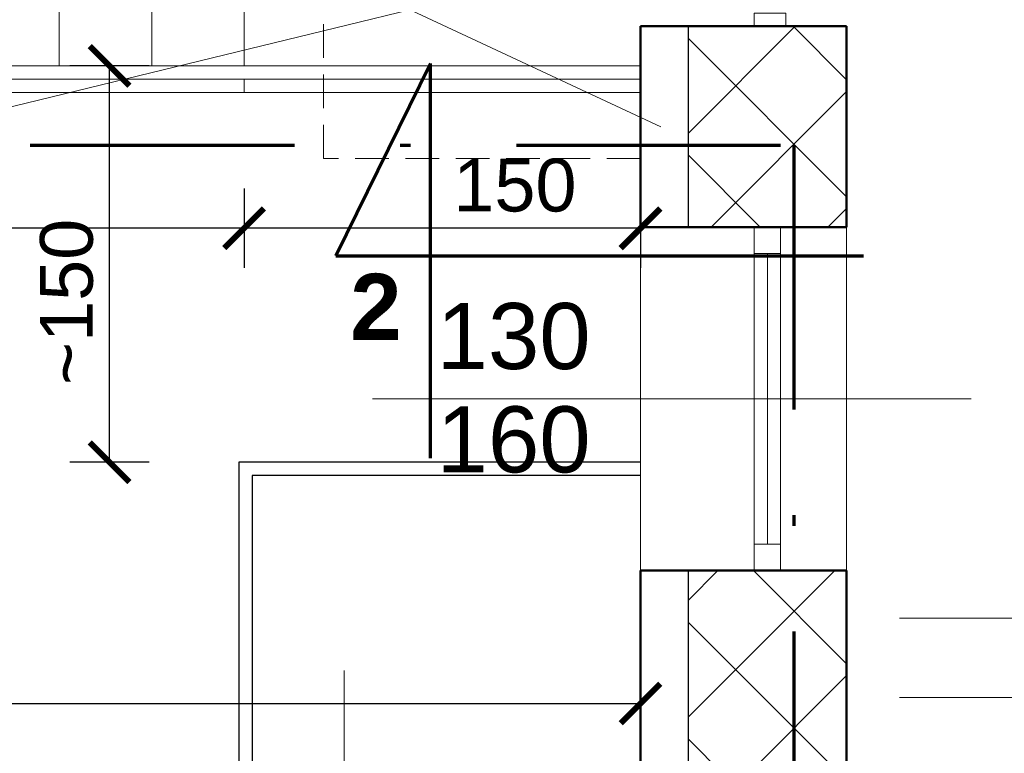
# Model space of a CAD drawing. Header units: millimetres. Extents: x -29624 to 9939, y -6894 to 6495.
# Tile 35 of 243: x -24440 to -24067, y 4255 to 4533. Entities that reach past the tile are written whole.
import ezdxf

# ---------------------------------------------------------------- set-up
doc = ezdxf.new("R2010")
doc.units = ezdxf.units.MM
doc.header["$MEASUREMENT"] = 0
for name, pattern in [('DASHED', [19.049999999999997, 12.7, -6.35]), ('Kropki i Kreski', [919.9999999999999, 500, -200, 20.00000000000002, -199.9999999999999]), ('Przerywana długa', [779.9999999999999, 500, -279.9999999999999])]:
    doc.linetypes.add(name, pattern=pattern)
for name, color, linetype in [('2D - Ogólne', 7, 'Continuous'), ('Konstrukcja - Ściany zew', 7, 'Continuous'), ('Opisy - Teksty', 7, 'Continuous')]:
    doc.layers.add(name, color=color, linetype=linetype)
for name, color, linetype, lineweight in [('A_cienkie', 130, 'Continuous', 9), ('A_opisy', 81, 'Continuous', 13), ('A_stolarka', 20, 'Continuous', 15), ('A_widokowe', 160, 'Continuous', 18), ('A_wymiary', 253, 'Continuous', 9), ('A_ściany istniejące hatch', 82, 'Continuous', 9)]:
    doc.layers.add(name, color=color, linetype=linetype, lineweight=lineweight)
doc.layers.add('A_zakres opracowania', color=7, linetype='Continuous', lineweight=70, true_color=0xe00038)
doc.styles.get("Standard").update_dxf_attribs({"font": 'arial.ttf'})
doc.styles.add('STYL_AUTOMATYCZNY_1', font='arial.ttf')
doc.styles.add('STYL_AUTOMATYCZNY_2', font='arialbd.ttf')
doc.dimstyles.new('1do100', dxfattribs={"dimtxt": 20, "dimasz": 15, "dimexe": 15, "dimexo": 0.625, "dimgap": 6, "dimtad": 1, "dimtxsty": 'Standard', "dimblk": 'ARCHTICK', "dimcen": 2.5, "dimadec": 0, "dimazin": 0, "dimtfac": 1, "dimtmove": 0, "dimatfit": 3, "dimldrblk": 'OBLIQUE', "dimfxl": 15, "dimfxlon": 1, "dimarcsym": 0})

# ---------------------------------------------------------------- blocks, each defined once
blk = doc.blocks.new('Linia_3_1', base_point=(10046.52854085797, 8979.87724491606))
at = {"layer": '2D - Ogólne', "linetype": 'Continuous', "lineweight": 0, "true_color": 0x000000}
blk.add_hatch(color=18, dxfattribs=at).paths.add_polyline_path([(10046.52854085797, 8979.87724491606), (10096.52854085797, 9066.479744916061), (9996.52854085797, 9066.479744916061)])
at = {"layer": '2D - Ogólne', "color": 7, "linetype": 'Continuous', "lineweight": 15}
for p, q in [((10046.52854085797, 9066.479744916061), (10046.52854085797, 9662.49028133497)), ((9996.52854085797, 9066.479744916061), (10096.52854085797, 9066.479744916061)), ((10046.52854085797, 8979.87724491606), (9996.52854085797, 9066.479744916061)), ((10046.52854085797, 8979.87724491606), (10096.52854085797, 9066.479744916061))]:
    blk.add_line(p, q, dxfattribs=at)
blk = doc.blocks.new('_ArchTick')
at = {"color": 0, "linetype": 'ByBlock', "const_width": 0.15}
blk.add_lwpolyline([(-0.5, -0.5), (0.5, 0.5)], dxfattribs=at)
blk = doc.blocks.new('*D1280')
at = {"layer": 'A_wymiary', "color": 0, "lineweight": -2, "transparency": 16777216}
for p, q in [((-24498.22948410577, 4834.323442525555), (-24468.22948410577, 4834.323442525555)), ((-24483.22948410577, 4048.323442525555), (-24483.22948410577, 4834.323442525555)), ((-24468.22948410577, 4048.323442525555), (-24498.22948410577, 4048.323442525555))]:
    blk.add_line(p, q, dxfattribs=at)
at = {"layer": 'Defpoints', "color": 0, "transparency": 16777216}
for p in [(-24619.05965633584, 4834.323442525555), (-24483.22948410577, 4834.323442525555), (-24205.05965633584, 4048.323442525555)]:
    blk.add_point(p, dxfattribs=at)
at = {"layer": 'A_wymiary', "color": 0, "lineweight": -2, "transparency": 16777216, "xscale": 15, "yscale": 15, "zscale": 15}
for p, rotation in [((-24483.22948410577, 4834.323442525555), 90), ((-24483.22948410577, 4048.323442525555), 270)]:
    blk.add_blockref('_ArchTick', p, dxfattribs=dict(at, rotation=rotation))
at = {"layer": 'A_wymiary', "color": 0, "transparency": 16777216, "insert": (-24499.4409438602, 4387.178147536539), "char_height": 20, "attachment_point": 5, "rotation": 90}
blk.add_mtext('786', dxfattribs=at)
blk = doc.blocks.new('_Oblique')
at = {"color": 0, "linetype": 'ByBlock', "lineweight": -2}
blk.add_line((-0.5, -0.5), (0.5, 0.5), dxfattribs=at)
blk = doc.blocks.new('*D1244')
at = {"layer": 'A_wymiary', "color": 0, "lineweight": -2, "transparency": 16777216}
for p, q in [((-24127.05965633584, 4689.067046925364), (-24127.05965633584, 4719.067046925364)), ((-23877.05800551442, 4689.067046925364), (-23877.05800551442, 4719.067046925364)), ((-24127.05965633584, 4704.067046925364), (-23877.05800551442, 4704.067046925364))]:
    blk.add_line(p, q, dxfattribs=at)
at = {"layer": 'Defpoints', "color": 0, "transparency": 16777216}
for p in [(-23877.05800551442, 4704.067046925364), (-23877.05800551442, 4410.323442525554), (-24127.05965633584, 4395.323442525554)]:
    blk.add_point(p, dxfattribs=at)
at = {"layer": 'A_wymiary', "color": 0, "lineweight": -2, "transparency": 16777216, "xscale": 15, "yscale": 15, "zscale": 15, "rotation": 180}
blk.add_blockref('_ArchTick', (-24127.05965633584, 4704.067046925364), dxfattribs=at)
at = {"layer": 'A_wymiary', "color": 0, "lineweight": -2, "transparency": 16777216, "xscale": 15, "yscale": 15, "zscale": 15}
blk.add_blockref('_ArchTick', (-23877.05800551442, 4704.067046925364), dxfattribs=at)
at = {"layer": 'A_wymiary', "color": 0, "transparency": 16777216, "insert": (-24002.05883092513, 4720.278506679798), "char_height": 20, "attachment_point": 5}
blk.add_mtext('250', dxfattribs=at)
blk = doc.blocks.new('*D1233')
at = {"layer": 'A_wymiary', "color": 0, "lineweight": -2, "transparency": 16777216}
for p, q in [((-26001.05965633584, 4289.035355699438), (-26001.05965633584, 4259.035355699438)), ((-24205.05965633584, 4289.035355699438), (-24205.05965633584, 4259.035355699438)), ((-26001.05965633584, 4274.035355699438), (-24205.05965633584, 4274.035355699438))]:
    blk.add_line(p, q, dxfattribs=at)
at = {"layer": 'Defpoints', "color": 0, "transparency": 16777216}
for p in [(-26001.05965633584, 4357.738516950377), (-24205.05965633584, 4324.583347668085), (-24205.05965633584, 4274.035355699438)]:
    blk.add_point(p, dxfattribs=at)
at = {"layer": 'A_wymiary', "color": 0, "lineweight": -2, "transparency": 16777216, "xscale": 15, "yscale": 15, "zscale": 15, "rotation": 180}
blk.add_blockref('_ArchTick', (-26001.05965633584, 4274.035355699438), dxfattribs=at)
at = {"layer": 'A_wymiary', "color": 0, "lineweight": -2, "transparency": 16777216, "xscale": 15, "yscale": 15, "zscale": 15}
blk.add_blockref('_ArchTick', (-24205.05965633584, 4274.035355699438), dxfattribs=at)
at = {"layer": 'A_wymiary', "color": 0, "transparency": 16777216, "insert": (-25103.05965633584, 4290.246815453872), "char_height": 20, "attachment_point": 5}
blk.add_mtext('1796', dxfattribs=at)
blk = doc.blocks.new('*D1371')
at = {"layer": 'A_wymiary', "color": 0, "lineweight": -2, "transparency": 16777216}
for p, q in [((-24390.99162777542, 4515.323442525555), (-24420.99162777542, 4515.323442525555)), ((-24405.99162777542, 4365.323442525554), (-24405.99162777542, 4515.323442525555)), ((-24390.99162777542, 4365.323442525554), (-24420.99162777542, 4365.323442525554))]:
    blk.add_line(p, q, dxfattribs=at)
at = {"layer": 'Defpoints', "color": 0, "transparency": 16777216}
for p in [(-24405.99162777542, 4515.323442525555), (-24355.05965633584, 4515.323442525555), (-24357.05965633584, 4365.323442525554)]:
    blk.add_point(p, dxfattribs=at)
at = {"layer": 'A_wymiary', "color": 0, "lineweight": -2, "transparency": 16777216, "xscale": 15, "yscale": 15, "zscale": 15}
for p, rotation in [((-24405.99162777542, 4515.323442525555), 90), ((-24405.99162777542, 4365.323442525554), 270)]:
    blk.add_blockref('_ArchTick', p, dxfattribs=dict(at, rotation=rotation))
at = {"layer": 'A_wymiary', "color": 0, "transparency": 16777216, "insert": (-24422.20308752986, 4426.021680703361), "char_height": 20, "attachment_point": 5, "rotation": 90}
blk.add_mtext('~150', dxfattribs=at)
blk = doc.blocks.new('*D1372')
at = {"layer": 'A_wymiary', "color": 0, "lineweight": -2, "transparency": 16777216}
for p, q in [((-24355.05965633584, 4468.887705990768), (-24355.05965633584, 4438.887705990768)), ((-24205.05965633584, 4468.887705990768), (-24205.05965633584, 4438.887705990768)), ((-24205.05965633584, 4453.887705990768), (-24355.05965633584, 4453.887705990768))]:
    blk.add_line(p, q, dxfattribs=at)
at = {"layer": 'Defpoints', "color": 0, "transparency": 16777216}
for p in [(-24355.05965633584, 4515.323442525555), (-24205.05965633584, 4515.323442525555), (-24355.05965633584, 4453.887705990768)]:
    blk.add_point(p, dxfattribs=at)
at = {"layer": 'A_wymiary', "color": 0, "lineweight": -2, "transparency": 16777216, "xscale": 15, "yscale": 15, "zscale": 15, "rotation": 180}
blk.add_blockref('_ArchTick', (-24355.05965633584, 4453.887705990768), dxfattribs=at)
at = {"layer": 'A_wymiary', "color": 0, "lineweight": -2, "transparency": 16777216, "xscale": 15, "yscale": 15, "zscale": 15}
blk.add_blockref('_ArchTick', (-24205.05965633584, 4453.887705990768), dxfattribs=at)
at = {"layer": 'A_wymiary', "color": 0, "transparency": 16777216, "insert": (-24252.60040114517, 4470.099165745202), "char_height": 20, "attachment_point": 5}
blk.add_mtext('150', dxfattribs=at)
blk = doc.blocks.new('*D1373')
at = {"layer": 'A_wymiary', "color": 0, "lineweight": -2, "transparency": 16777216}
for p, q in [((-24600.05965633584, 4468.887705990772), (-24600.05965633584, 4438.887705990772)), ((-24355.05965633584, 4468.887705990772), (-24355.05965633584, 4438.887705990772)), ((-24355.05965633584, 4453.887705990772), (-24600.05965633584, 4453.887705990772))]:
    blk.add_line(p, q, dxfattribs=at)
at = {"layer": 'Defpoints', "color": 0, "transparency": 16777216}
for p in [(-24600.05965633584, 4515.32344252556), (-24355.05965633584, 4515.323442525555), (-24600.05965633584, 4453.887705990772)]:
    blk.add_point(p, dxfattribs=at)
at = {"layer": 'A_wymiary', "color": 0, "lineweight": -2, "transparency": 16777216, "xscale": 15, "yscale": 15, "zscale": 15, "rotation": 180}
blk.add_blockref('_ArchTick', (-24600.05965633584, 4453.887705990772), dxfattribs=at)
at = {"layer": 'A_wymiary', "color": 0, "lineweight": -2, "transparency": 16777216, "xscale": 15, "yscale": 15, "zscale": 15}
blk.add_blockref('_ArchTick', (-24355.05965633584, 4453.887705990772), dxfattribs=at)
at = {"layer": 'A_wymiary', "color": 0, "transparency": 16777216, "insert": (-24477.55965633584, 4470.099165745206), "char_height": 20, "attachment_point": 5}
blk.add_mtext('245', dxfattribs=at)

msp = doc.modelspace()

# ---------------------------------------------------------------- hatches: boundary and pattern name
at = {"layer": 'A_ściany istniejące hatch'}
h = msp.add_hatch(dxfattribs=at)
h.set_pattern_fill('NET', color=256, scale=250, angle=45)
h.set_pattern_definition([(45, (7385.571392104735, 0), (-22.09708691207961, 22.09708691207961), []), (135, (7385.571392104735, 0), (-22.09708691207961, -22.09708691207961), [])])
h.paths.add_polyline_path([(-24601.05965633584, 5156.323444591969), (-24559.05965633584, 5156.323441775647), (-24559.05965633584, 4894.323442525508), (-24349.05965633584, 4894.323442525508), (-24349.05965633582, 4852.323442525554), (-24601.05965633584, 4852.323442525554)], flags=16)
h.paths.add_polyline_path([(-24007.05800551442, 4880.323442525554), (-24007.05800551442, 4820.323442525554), (-24127.05965633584, 4820.323442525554), (-24127.05965633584, 4660.323442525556), (-24187.05965633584, 4660.323442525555), (-24187.05965633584, 4852.323442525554), (-24229.05965633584, 4852.323442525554), (-24229.05965633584, 4894.323442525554), (-24225.05965633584, 4894.323442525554), (-24225.05965633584, 5553.323442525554), (-24559.05965633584, 5553.323442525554), (-24559.05965633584, 5507.323442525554), (-24601.05965633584, 5507.323442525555), (-24601.05965633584, 5597.323442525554), (-24143.05965633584, 5597.323442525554), (-24143.05965931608, 5553.323442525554), (-24181.05965633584, 5553.323442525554), (-24181.05965633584, 4880.323442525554)], flags=17)
h.paths.add_polyline_path([(-23403.05965633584, 4880.323442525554), (-23261.05965633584, 4880.323442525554), (-23261.05965633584, 4942.323442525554), (-23217.05965633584, 4942.323442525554), (-23217.05965633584, 4657.323445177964), (-23277.05965633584, 4657.323445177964), (-23277.05965633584, 4820.323442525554), (-23403.05965633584, 4820.323442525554)], flags=17)
h.paths.add_polyline_path([(-23360.05965633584, 4000.323442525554), (-23277.05965633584, 4000.323442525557), (-23277.05965633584, 4115.323445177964), (-23217.05965633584, 4115.323445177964), (-23217.05965633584, 3942.323442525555), (-23277.05965633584, 3942.323442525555), (-23277.05965633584, 3975.323442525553), (-23360.05965633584, 3975.323442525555)], flags=17)
h.paths.add_polyline_path([(-23717.05965633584, 4570.323442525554), (-23687.05965633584, 4570.323442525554), (-23687.05965633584, 4540.323442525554), (-23717.05965633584, 4540.323442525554)], flags=17)
h.paths.add_polyline_path([(-23717.05965633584, 4276.323442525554), (-23687.05965633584, 4276.323442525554), (-23687.05965633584, 4306.323442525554), (-23717.05965633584, 4306.323442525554)], flags=17)
h.paths.add_polyline_path([(-24205.05965633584, 2730.323442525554), (-24145.05965633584, 2730.323442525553), (-24145.05965633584, 2570.323442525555), (-23907.05965633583, 2570.323442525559), (-23907.05965633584, 2750.323442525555), (-23847.05965633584, 2750.323442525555), (-23847.05965633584, 2570.323442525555), (-23277.05965633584, 2570.323442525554), (-23277.05965633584, 2720.323442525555), (-23217.05965633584, 2720.323442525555), (-23217.05965633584, 2510.323442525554), (-24205.05965633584, 2510.323442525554)])
h.paths.add_polyline_path([(-26687.05965227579, 5880.323442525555), (-26474.05965633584, 5880.32344487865), (-26474.05966137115, 5974.357659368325), (-26449.05965901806, 5974.35765319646), (-26449.05965901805, 5855.323442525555), (-26687.05965227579, 5855.323442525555)], flags=17)
h.paths.add_polyline_path([(-26054.05965633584, 5854.668952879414), (-26019.05965633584, 5854.668952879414), (-26019.05965633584, 5974.35765319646), (-26054.05965633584, 5974.35765319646)], flags=17)
h.paths.add_polyline_path([(-25764.05965630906, 4030.323442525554), (-25694.05966801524, 4030.323442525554), (-25694.05966801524, 3970.323442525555), (-25764.05965630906, 3970.323442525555)], flags=17)
h.paths.add_polyline_path([(-25354.05965630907, 4030.323442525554), (-25284.05965630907, 4030.323442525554), (-25284.05965630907, 3970.323442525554), (-25354.05965630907, 3970.323442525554)], flags=17)
h.paths.add_polyline_path([(-24913.05965630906, 4030.323442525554), (-24845.05966801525, 4030.323442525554), (-24845.05966801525, 3970.323442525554), (-24913.05965630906, 3970.323442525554)], flags=17)
h.paths.add_polyline_path([(-24710.05965630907, 4030.323442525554), (-24629.05966801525, 4030.323442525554), (-24629.05966801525, 3970.323442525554), (-24710.05965630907, 3970.323442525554)], flags=17)
h.paths.add_polyline_path([(-24127.05965633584, 4530.323438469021), (-24187.05965633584, 4530.323438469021), (-24187.05965633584, 4454.323442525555), (-24127.05965633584, 4454.323442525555)], flags=17)
h.paths.add_polyline_path([(-24559.05965633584, 5377.323440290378), (-24601.05965633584, 5377.323440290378), (-24601.05965633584, 5286.323444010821), (-24559.05965633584, 5286.323444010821)], flags=16)
h.paths.add_polyline_path([(-24013.05965633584, 5597.323442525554), (-23879.05965633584, 5597.323442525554), (-23879.05965633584, 5553.323442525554), (-24013.05965633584, 5553.323442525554)], flags=17)
h.paths.add_polyline_path([(-23261.05965633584, 5277.323444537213), (-23217.05965633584, 5277.323444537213), (-23217.05965633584, 5352.323442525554), (-23261.05965633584, 5352.323442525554)], flags=17)
h.paths.add_polyline_path([(-23261.05965633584, 5072.323442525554), (-23217.05965633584, 5072.323442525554), (-23217.05965633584, 5147.323442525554), (-23261.05965633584, 5147.323442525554)], flags=17)
h.paths.add_polyline_path([(-23277.05965633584, 4451.32344741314), (-23217.05965633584, 4451.32344741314), (-23217.05965633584, 4527.323445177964), (-23277.05965633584, 4527.323445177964)], flags=17)
h.paths.add_polyline_path([(-23277.05965633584, 4245.32344741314), (-23217.05965633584, 4245.32344741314), (-23217.05965633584, 4321.323445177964), (-23277.05965633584, 4321.323445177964)], flags=17)
h.paths.add_polyline_path([(-23277.05965633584, 3737.323444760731), (-23217.05965633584, 3737.323444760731), (-23217.05965633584, 3812.323442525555), (-23277.05965633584, 3812.323442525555)], flags=17)
h.paths.add_polyline_path([(-23277.05965633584, 3532.323444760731), (-23217.05965633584, 3532.323444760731), (-23217.05965633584, 3607.323442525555), (-23277.05965633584, 3607.323442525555)], flags=17)
h.paths.add_polyline_path([(-23277.05965633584, 3060.32344476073), (-23217.05965633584, 3060.32344476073), (-23217.05965633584, 3130.323442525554), (-23277.05965633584, 3130.323442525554)], flags=17)
h.paths.add_polyline_path([(-23217.05965633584, 2855.323442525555), (-23277.05965633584, 2855.323442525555), (-23277.05965633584, 2925.323442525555), (-23217.05965633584, 2925.323442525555)], flags=17)
h.paths.add_polyline_path([(-24502.05965659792, 2970.323442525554), (-24432.05965633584, 2970.323442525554), (-24432.05965633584, 2910.323442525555), (-24502.05965659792, 2910.323442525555)], flags=17)
h.paths.add_polyline_path([(-24707.05965633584, 2910.323442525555), (-24637.05965633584, 2910.323442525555), (-24637.05965633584, 2970.323442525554), (-24707.05965633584, 2970.323442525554)], flags=17)
h.paths.add_polyline_path([(-24912.05965659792, 2970.323442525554), (-24842.05965633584, 2970.323442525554), (-24842.05965633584, 2910.323442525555), (-24912.05965659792, 2910.323442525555)], flags=17)
h.paths.add_polyline_path([(-25169.05965633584, 2910.323442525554), (-25047.05966804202, 2910.323442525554), (-25047.05966804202, 2970.323442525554), (-25169.05965633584, 2970.323442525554)], flags=17)
h.paths.add_polyline_path([(-25374.05965659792, 2970.323442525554), (-25304.05965633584, 2970.323442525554), (-25304.05965633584, 2910.323442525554), (-25374.05965659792, 2910.323442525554)], flags=17)
h.paths.add_polyline_path([(-25579.05965633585, 2910.323442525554), (-25509.05965633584, 2910.323442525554), (-25509.05965633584, 2970.323442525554), (-25579.05965633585, 2970.323442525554)], flags=17)
h.paths.add_polyline_path([(-25784.05965659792, 2970.323442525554), (-25714.05965633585, 2970.323442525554), (-25714.05965633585, 2910.323442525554), (-25784.05965659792, 2910.323442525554)], flags=17)
h.paths.add_polyline_path([(-23895.05965633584, 2970.323442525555), (-23981.55965633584, 2970.323442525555), (-23981.54424533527, 2910.323442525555), (-23907.05965633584, 2910.323442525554), (-23907.05965633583, 2860.323442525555), (-23847.05965633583, 2860.323442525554), (-23847.05965633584, 3103.823442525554), (-23895.05965633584, 3103.823442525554)], flags=17)
h.paths.add_polyline_path([(-24091.55965633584, 2970.323442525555), (-24091.54424533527, 2910.323442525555), (-24145.05965633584, 2910.323442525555), (-24145.05965633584, 2870.323442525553), (-24205.05965633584, 2870.323442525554), (-24205.05965633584, 2910.323442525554), (-24297.05965633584, 2910.323442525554), (-24297.05965633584, 2970.323442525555)], flags=17)
h.paths.add_polyline_path([(-26079.05965633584, 2864.323442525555), (-26019.05965633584, 2864.323442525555), (-26019.05965633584, 2910.323442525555), (-25919.05965633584, 2910.323442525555), (-25919.05966804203, 2970.323442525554), (-26079.05965633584, 2970.323442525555)], flags=17)
h.paths.add_polyline_path([(-24289.05965630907, 4030.323442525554), (-24187.05965633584, 4030.323442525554), (-24187.05965633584, 4324.323442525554), (-24127.05965633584, 4324.32343846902), (-24127.05965633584, 4000.323442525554), (-24110.05965633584, 4000.323442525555), (-24110.05965633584, 3975.323442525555), (-24127.05965633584, 3975.323442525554), (-24127.05965633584, 3620.323442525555), (-24100.05965633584, 3620.323442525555), (-24100.05965633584, 3540.323442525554), (-24127.05965633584, 3540.323442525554), (-24127.05965633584, 3320.323442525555), (-24302.55965633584, 3320.323442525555), (-24302.55965633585, 3368.323442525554), (-24167.05965633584, 3368.323442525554), (-24167.05965633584, 3970.323442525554), (-24289.05965657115, 3970.323442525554)], flags=17)
h.paths.add_polyline_path([(-24494.05965630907, 4030.323442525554), (-24424.05965630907, 4030.323442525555), (-24424.05965630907, 3970.323442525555), (-24457.05965633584, 3970.323442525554), (-24457.05965633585, 3804.323442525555), (-24489.05965633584, 3804.323445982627), (-24489.05965633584, 3970.323442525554), (-24494.05965630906, 3970.323442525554)], flags=17)
h.paths.add_polyline_path([(-24736.05965633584, 3368.323442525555), (-24489.05965633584, 3368.323442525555), (-24489.05965633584, 3518.323447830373), (-24457.05965633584, 3518.3234443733), (-24457.05965633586, 3368.323442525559), (-24412.55965633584, 3368.323442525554), (-24412.55965633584, 3320.323442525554), (-24736.05965633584, 3320.323442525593)], flags=17)
h.paths.add_polyline_path([(-25725.05965633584, 3368.323442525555), (-25725.05965633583, 3320.323442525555), (-25485.05965633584, 3320.323442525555), (-25485.05965633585, 3368.323442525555), (-25489.05965630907, 3368.323442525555), (-25489.05965630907, 3460.323442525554), (-25517.05965630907, 3460.323442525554), (-25517.05965630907, 3368.323442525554)], flags=17)
h.paths.add_polyline_path([(-26079.05965633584, 4061.323442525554), (-26019.05965633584, 4061.323442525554), (-26019.05965633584, 4030.323442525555), (-25899.05965630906, 4030.323442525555), (-25899.05966801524, 3970.323442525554), (-26039.05965633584, 3970.323442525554), (-26039.05965633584, 3368.323442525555), (-25835.05965633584, 3368.323442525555), (-25835.05965633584, 3320.323442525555), (-26079.05965633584, 3320.323442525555)], flags=17)
h.paths.add_polyline_path([(-26019.05965633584, 4357.738516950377), (-26079.05965633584, 4357.738516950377), (-26079.05965633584, 4201.323453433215), (-26019.05965633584, 4201.323453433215)], flags=17)
h.paths.add_polyline_path([(-26019.05965633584, 4572.297004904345), (-26079.05965633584, 4572.297004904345), (-26079.05965633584, 4492.738518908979), (-26019.05965633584, 4492.738518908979)], flags=17)
h.paths.add_polyline_path([(-26019.05965633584, 4787.323442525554), (-26079.05965633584, 4787.323442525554), (-26079.05965633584, 4707.297013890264), (-26019.05965633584, 4707.297013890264)], flags=17)
h.paths.add_polyline_path([(-26019.05965633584, 5107.323442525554), (-26079.05965633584, 5107.323442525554), (-26079.05965633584, 4922.323442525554), (-26019.05965633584, 4922.323442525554)], flags=17)
h.paths.add_polyline_path([(-26019.05965633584, 5312.323442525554), (-26079.05965633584, 5312.323442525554), (-26079.05965633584, 5242.323455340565), (-26019.05965633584, 5242.323455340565)], flags=17)
h.paths.add_polyline_path([(-26019.05965633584, 5527.323442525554), (-26079.05965633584, 5527.323442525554), (-26079.05965633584, 5447.323442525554), (-26019.05965633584, 5447.323442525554)], flags=17)
h.paths.add_polyline_path([(-27069.05965633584, 5252.439788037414), (-27129.05965633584, 5252.439788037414), (-27129.05965633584, 5322.419772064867), (-27069.05965633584, 5322.419772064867), (-27069.05965633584, 5324.323442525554), (-26609.05965633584, 5324.323442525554), (-26609.05965633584, 5314.323442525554), (-26640.15965633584, 5314.323442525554), (-26640.15965633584, 5238.323442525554), (-26655.15965633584, 5238.323442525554), (-26655.15965633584, 5314.323442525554), (-26911.05965633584, 5314.323442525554), (-26911.05965633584, 5299.320287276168), (-26918.05965633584, 5299.320287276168), (-26918.05965633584, 5314.323442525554), (-27069.05965633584, 5314.323442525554)])
h.paths.add_polyline_path([(-27069.05965633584, 5197.323442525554), (-27069.05965633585, 5204.323442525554), (-26918.05965633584, 5204.323442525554), (-26918.05965633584, 5209.320288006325), (-26911.05965633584, 5209.320288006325), (-26911.05965633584, 5186.842374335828), (-26918.05965633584, 5186.842373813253), (-26918.05965633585, 5197.323442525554)], flags=17)
h.paths.add_polyline_path([(-27129.05965633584, 5117.439788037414), (-27069.05965633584, 5117.439788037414), (-27069.05965633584, 5087.323442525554), (-26918.05965633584, 5087.323442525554), (-26918.05965633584, 5096.842374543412), (-26911.05965633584, 5096.842374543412), (-26911.05965633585, 5087.323442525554), (-26655.15965633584, 5087.323442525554), (-26655.15965633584, 5143.323442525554), (-26640.15965633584, 5143.323442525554), (-26640.15965633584, 5087.323442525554), (-26612.05965609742, 5087.323442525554), (-26612.05965633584, 5072.323442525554), (-27069.05965633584, 5072.323442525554), (-27069.05965633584, 5046.959804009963), (-27129.05965633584, 5046.959804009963)])
h.paths.add_polyline_path([(-27129.05965633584, 4916.959804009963), (-27069.05965633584, 4916.959804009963), (-27069.05965633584, 4872.323442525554), (-26477.05965633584, 4872.323442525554), (-26477.05965633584, 4889.588796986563), (-26429.05965633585, 4889.588796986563), (-26429.05965633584, 4560.322612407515), (-26477.05965633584, 4560.322612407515), (-26477.05965633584, 4832.323442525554), (-27069.05965633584, 4832.323442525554), (-27069.05965633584, 4754.452296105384), (-27129.05965633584, 4754.452296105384)])
h.paths.add_polyline_path([(-27129.05965633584, 4414.472312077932), (-27069.05965633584, 4414.472312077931), (-27069.05965633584, 4392.323442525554), (-26477.05965633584, 4392.323442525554), (-26477.05965633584, 4450.322612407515), (-26429.05965633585, 4450.322612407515), (-26429.05965633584, 4053.322612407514), (-26477.05965633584, 4053.322612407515), (-26477.05965633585, 4367.323442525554), (-27069.05965633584, 4367.323442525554), (-27069.05965633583, 4344.256026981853), (-27129.05965633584, 4344.256026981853)])
h.paths.add_polyline_path([(-27129.05965633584, 4000.125357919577), (-27069.05965633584, 4000.125357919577), (-27069.05965633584, 3930.323442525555), (-26477.05965633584, 3930.323442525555), (-26477.05965633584, 3943.322612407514), (-26429.05965633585, 3943.322612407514), (-26429.05965633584, 3884.684373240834), (-26477.05965633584, 3884.684373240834), (-26477.05965633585, 3887.323442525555), (-27069.05965633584, 3887.323442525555), (-27069.05965633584, 3835.125357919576), (-27129.05965633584, 3835.125357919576)])
h.paths.add_polyline_path([(-27129.05965633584, 3700.125357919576), (-27069.05965633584, 3700.125357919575), (-27069.05965633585, 3645.543180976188), (-27010.05965633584, 3645.543180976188), (-27010.05965633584, 3787.240861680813), (-27000.69587569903, 3787.240861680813), (-27000.69587692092, 3781.240861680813), (-27004.05965633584, 3781.240861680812), (-27004.05965633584, 3645.543180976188), (-26907.05965633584, 3645.543180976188), (-26907.05965633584, 3781.240861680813), (-26911.69587692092, 3781.240861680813), (-26911.69587692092, 3787.240861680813), (-26896.5144484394, 3787.240861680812), (-26896.5144484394, 3781.240861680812), (-26901.05965633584, 3781.240861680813), (-26901.05965633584, 3645.543180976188), (-26804.05965633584, 3645.543180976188), (-26804.05965633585, 3781.240861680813), (-26807.5144484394, 3781.240861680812), (-26807.51444953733, 3787.240861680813), (-26798.05965633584, 3787.240861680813), (-26798.05965633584, 3752.240861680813), (-26793.88796868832, 3752.240861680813), (-26793.88796868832, 3746.240861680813), (-26798.05965633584, 3746.240861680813), (-26798.05965633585, 3645.543180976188), (-26630.05965633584, 3645.543180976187), (-26630.05965633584, 3746.240861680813), (-26704.88796654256, 3746.240861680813), (-26704.88796753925, 3752.240861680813), (-26624.05965633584, 3752.240861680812), (-26624.05965633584, 3645.543180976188), (-26477.05965633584, 3645.543180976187), (-26477.05965633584, 3774.684373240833), (-26429.05965633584, 3774.684373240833), (-26429.05965633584, 3627.829504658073), (-26477.05965633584, 3627.829504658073), (-26477.05965633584, 3630.543180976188), (-26624.05965633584, 3630.543180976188), (-26624.05965633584, 3588.24317934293), (-26630.05965633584, 3588.243180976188), (-26630.05965633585, 3630.543180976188), (-27069.05965633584, 3630.543180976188), (-27129.05965633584, 3630.543180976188)])
h.paths.add_polyline_path([(-27129.05965633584, 4549.472312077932), (-27069.05965633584, 4549.472312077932), (-27069.05965633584, 4619.452296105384), (-27129.05965633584, 4619.452296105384)])
h.paths.add_polyline_path([(-27129.05965633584, 4135.125357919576), (-27069.05965633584, 4135.125357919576), (-27069.05965633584, 4209.256026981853), (-27129.05965633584, 4209.256026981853)], flags=17)
h.paths.add_polyline_path([(-27129.05965633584, 3425.563196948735), (-27069.05965633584, 3425.563196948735), (-27069.05965633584, 3495.543180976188), (-27129.05965633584, 3495.543180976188)], flags=17)
h.paths.add_polyline_path([(-27129.05965633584, 3220.583212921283), (-27129.05965633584, 3290.563196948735), (-27069.05965633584, 3290.563196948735), (-27069.05965633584, 3280.563196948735), (-27022.05965633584, 3280.563196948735), (-27022.05965633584, 3451.543196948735), (-27010.8489369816, 3451.543196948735), (-27010.8489369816, 3445.543196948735), (-27016.05965633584, 3445.543196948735), (-27016.05965633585, 3280.563196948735), (-26917.05965633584, 3280.563196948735), (-26917.05965633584, 3445.543196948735), (-26921.84893456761, 3445.543196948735), (-26921.84893456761, 3451.543196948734), (-26906.54779697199, 3451.543196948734), (-26906.54779697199, 3445.543196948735), (-26911.05965633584, 3445.543196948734), (-26911.05965633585, 3280.563196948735), (-26814.05965633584, 3280.563196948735), (-26814.05965633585, 3445.543196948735), (-26817.54779522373, 3445.543196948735), (-26817.54779826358, 3451.543196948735), (-26803.51444971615, 3451.543196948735), (-26803.5144484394, 3445.543196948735), (-26808.05965633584, 3445.543196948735), (-26808.05965633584, 3280.563196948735), (-26711.05965633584, 3280.563196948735), (-26711.05965633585, 3445.543196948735), (-26714.5144484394, 3445.543196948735), (-26714.5144484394, 3451.543196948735), (-26711.05965633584, 3451.543196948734), (-26711.05965633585, 3495.543180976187), (-26630.05965633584, 3495.543180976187), (-26630.05965633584, 3499.243179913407), (-26624.05965633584, 3499.243179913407), (-26624.05965633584, 3485.215646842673), (-26630.05965633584, 3485.215646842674), (-26630.05965633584, 3489.543180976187), (-26705.05965633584, 3489.543180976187), (-26705.05965633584, 3280.563196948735), (-26630.05965633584, 3280.563196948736), (-26630.05965633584, 3396.215642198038), (-26624.05965633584, 3396.21564435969), (-26624.05965633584, 3280.563196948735), (-26477.05965633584, 3280.563196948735), (-26477.05965633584, 3517.829504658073), (-26429.05965633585, 3517.829504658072), (-26429.05965633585, 3084.023442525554), (-26477.05965633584, 3084.023442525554), (-26477.05965633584, 3265.563196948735), (-26624.05965633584, 3265.563196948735), (-26624.05965633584, 3168.053688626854), (-26630.05965633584, 3168.053688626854), (-26630.05965633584, 3265.563196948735), (-26705.05965633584, 3265.563196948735), (-26705.05965633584, 3072.723442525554), (-26630.05965633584, 3072.723442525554), (-26630.05965633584, 3079.05368821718), (-26624.05965633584, 3079.05368821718), (-26624.05965633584, 3063.023443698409), (-26630.05965633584, 3063.023442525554), (-26630.05965633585, 3066.723442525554), (-26711.05965633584, 3066.723442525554), (-26711.05965633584, 3140.323442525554), (-26714.5144484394, 3140.323442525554), (-26714.5144484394, 3146.323442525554), (-26711.05965633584, 3146.323442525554), (-26711.05965633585, 3265.563196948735), (-26808.05965633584, 3265.563196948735), (-26808.05965633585, 3146.323442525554), (-26803.51444929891, 3146.323442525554), (-26803.5144484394, 3140.323442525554), (-26817.54779697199, 3140.323442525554), (-26817.54779522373, 3146.323442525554), (-26814.05965633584, 3146.323442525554), (-26814.05965633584, 3265.563196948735), (-26911.05965633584, 3265.563196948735), (-26911.05965633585, 3146.323442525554), (-26906.54779697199, 3146.323442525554), (-26906.54779697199, 3140.323442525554), (-26921.84893562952, 3140.323442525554), (-26921.84893456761, 3146.323442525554), (-26917.05965633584, 3146.323442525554), (-26917.05965633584, 3265.563196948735), (-27016.05965633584, 3265.563196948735), (-27016.05965633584, 3146.323442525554), (-27010.84893516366, 3146.323442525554), (-27010.8489369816, 3140.323442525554), (-27022.05965633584, 3140.323442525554), (-27022.05965633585, 3265.563196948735), (-27069.05965633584, 3265.563196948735), (-27069.05965633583, 3220.583212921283)])
h.paths.add_polyline_path([(-27009.05965633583, 2829.323442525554), (-27069.05965633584, 2829.323442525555), (-27069.05965633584, 2910.323442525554), (-27129.05965633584, 2910.323442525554), (-27129.05965633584, 3085.583212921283), (-27069.05965633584, 3085.583212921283), (-27069.05965633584, 2970.323442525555), (-26630.05965633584, 2970.323442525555), (-26630.05965633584, 2974.023442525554), (-26624.05965633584, 2974.023443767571), (-26624.05965633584, 2970.323442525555), (-26477.05965633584, 2970.323442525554), (-26477.05965633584, 2974.023442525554), (-26429.05965633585, 2974.023442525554), (-26429.05965633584, 2919.323443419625), (-26454.05965633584, 2919.323442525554), (-26454.05965633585, 2930.323442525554), (-26624.05965633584, 2930.323442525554), (-26624.05965633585, 2925.583212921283), (-26630.05965633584, 2925.583212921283), (-26630.05965633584, 2930.323442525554), (-26814.05965633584, 2930.323442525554), (-26814.05965633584, 2890.070277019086), (-26839.05965633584, 2890.070277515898), (-26839.05965633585, 2930.323442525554), (-27009.05965633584, 2930.323442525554)])
h.paths.add_polyline_path([(-27009.05965633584, 2580.323442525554), (-27009.05965633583, 2619.323442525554), (-27069.05965633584, 2619.323442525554), (-27069.05965633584, 2520.323442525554), (-26019.05965633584, 2520.323442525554), (-26019.05965633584, 2724.323442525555), (-26079.05965633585, 2724.323442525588), (-26079.05965633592, 2580.323442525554)])
edge = h.paths.add_edge_path()
edge.add_line((-23749.05965633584, 5597.323442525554), (-23749.05965991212, 5553.323442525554))
edge.add_line((-23749.05965991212, 5553.323442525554), (-23711.05965633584, 5553.323442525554))
edge.add_line((-23711.05965633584, 5553.323442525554), (-23711.05965633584, 5403.323442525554))
edge.add_line((-23711.05965633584, 5403.323442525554), (-23684.05965633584, 5403.323442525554))
edge.add_line((-23684.05965633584, 5403.323442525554), (-23684.05965633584, 5553.323442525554))
edge.add_line((-23684.05965633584, 5553.323442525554), (-23261.05965633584, 5553.323442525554))
edge.add_line((-23261.05965633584, 5553.323442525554), (-23261.05965633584, 5482.323440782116))
edge.add_line((-23261.05965633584, 5482.323440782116), (-23217.05965633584, 5482.323442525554))
edge.add_line((-23217.05965633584, 5482.323442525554), (-23217.05965633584, 5597.323442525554))
edge.add_line((-23217.05965633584, 5597.323442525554), (-23749.05965633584, 5597.323485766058))
edge.add_line((-27084.05965633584, 5974.357659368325), (-27049.05965633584, 5974.357659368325))
edge.add_line((-27049.05965633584, 5974.357659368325), (-27049.05964925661, 5880.32344487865))
edge.add_line((-27049.05964925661, 5880.32344487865), (-26867.05965633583, 5880.32344487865))
edge.add_line((-26867.05965633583, 5880.32344487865), (-26867.05965218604, 5855.323442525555))
edge.add_line((-26867.05965218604, 5855.323442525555), (-27084.05965633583, 5855.323442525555))
edge.add_line((-27084.05965633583, 5855.323442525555), (-27084.05965633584, 5974.35765319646))
edge.add_line((-25489.05965630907, 3570.323442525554), (-25517.05965630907, 3570.323442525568))
edge.add_line((-25517.05965630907, 3570.323442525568), (-25517.05965624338, 3855.323442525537))
edge.add_line((-25517.05965624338, 3855.323442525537), (-25489.0596563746, 3855.323442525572))
edge.add_line((-25489.0596563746, 3855.323442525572), (-25489.05965617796, 3775.342492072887))
edge.add_line((-25489.05965617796, 3775.342492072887), (-25489.05965630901, 3683.71488578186))
edge.add_line((-25489.05965630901, 3683.71488578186), (-25489.05965630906, 3580.323442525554))
edge.add_line((-25489.05965630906, 3580.323442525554), (-25489.05966801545, 3570.323442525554))
edge.add_line((-26179.05965633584, 5852.323442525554), (-26019.05965633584, 5852.323442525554))
edge.add_line((-26019.05965633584, 5852.323442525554), (-26019.05965633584, 5662.323442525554))
edge.add_line((-26019.05965633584, 5662.323442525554), (-26079.05965633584, 5662.323442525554))
edge.add_line((-26079.05965633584, 5662.323442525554), (-26079.05965633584, 5792.323442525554))
edge.add_line((-26079.05965633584, 5792.323442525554), (-26179.05965633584, 5792.323442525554))
edge.add_line((-26179.05965633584, 5792.323442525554), (-26179.05965821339, 5852.323442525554))
edge.add_line((-26687.05965052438, 5852.323442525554), (-26329.05965633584, 5852.323442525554))
edge.add_line((-26329.05965633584, 5852.323442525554), (-26329.05965633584, 5792.323442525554))
edge.add_line((-26329.05965633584, 5792.323442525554), (-26429.05965633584, 5792.323442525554))
edge.add_line((-26429.05965633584, 5792.323442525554), (-26429.05965633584, 4999.588796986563))
edge.add_line((-26429.05965633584, 4999.588796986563), (-26477.05965633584, 4999.588796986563))
edge.add_line((-26477.05965633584, 4999.588796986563), (-26477.05965633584, 5072.323442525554))
edge.add_line((-26477.05965633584, 5072.323442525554), (-26517.05965299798, 5072.323442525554))
edge.add_line((-26517.05965299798, 5072.323442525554), (-26517.05965633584, 5087.323442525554))
edge.add_line((-26517.05965633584, 5087.323442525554), (-26477.05965633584, 5087.323442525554))
edge.add_line((-26477.05965633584, 5087.323442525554), (-26477.05965633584, 5792.323442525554))
edge.add_line((-26477.05965633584, 5792.323442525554), (-26687.05965141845, 5792.323442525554))
edge.add_line((-26687.05965141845, 5792.323442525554), (-26687.05965633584, 5852.323442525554))
edge.add_line((-26839.05965633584, 2790.070277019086), (-26814.05965633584, 2790.07027602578))
edge.add_line((-26814.05965633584, 2790.07027602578), (-26814.05965633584, 2755.323442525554))
edge.add_line((-26814.05965633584, 2755.323442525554), (-26454.05965633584, 2755.323442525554))
edge.add_line((-26454.05965633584, 2755.323442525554), (-26454.05965633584, 2821.355609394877))
edge.add_line((-26454.05965633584, 2821.355609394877), (-26429.05965633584, 2821.355609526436))
edge.add_line((-26429.05965633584, 2821.355609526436), (-26429.05965633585, 2750.323442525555))
edge.add_line((-26429.05965633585, 2750.323442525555), (-26759.05965633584, 2750.323442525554))
edge.add_line((-26759.05965633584, 2750.323442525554), (-26759.05965633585, 2730.323442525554))
edge.add_line((-26759.05965633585, 2730.323442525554), (-26839.05965633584, 2730.323442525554))
edge.add_line((-26839.05965633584, 2730.323442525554), (-26839.05965396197, 2790.070277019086))
h.paths.add_polyline_path([(-25059.05965633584, 3855.323442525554), (-25099.05965633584, 3855.323442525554), (-25099.05965633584, 3368.323442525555), (-25375.05965633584, 3368.323442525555), (-25375.05965633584, 3320.323442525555), (-24846.05965633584, 3320.323442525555), (-24846.05965633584, 3368.323442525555), (-25059.05965633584, 3368.323442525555)], flags=17)
h.paths.add_polyline_path([(-25099.05965633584, 3955.323442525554), (-25059.05965633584, 3955.323442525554), (-25059.05965633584, 3970.323442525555), (-25048.05965630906, 3970.323442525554), (-25048.05965630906, 4030.323442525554), (-25149.05965630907, 4030.323442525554), (-25149.05965657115, 3970.323442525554), (-25099.05965633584, 3970.323442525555)], flags=17)
h.paths.add_polyline_path([(-23578.05965693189, 4820.323442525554), (-23832.05800551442, 4820.323442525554), (-23832.05800239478, 4880.323442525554), (-23711.05965633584, 4880.323442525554), (-23711.05965633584, 4953.323446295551), (-23684.05965633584, 4953.323446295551), (-23684.05965633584, 4880.323442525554), (-23578.05965693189, 4880.323442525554)], flags=17)
h.paths.add_polyline_path([(-23789.5634736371, 3577.323442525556), (-23779.5634736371, 3577.323442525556), (-23779.5634736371, 3592.323442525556), (-23789.5634736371, 3592.323442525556)], flags=17)
h.paths.add_polyline_path([(-23699.5634736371, 3749.323442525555), (-23684.5634736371, 3749.323442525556), (-23684.5634736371, 3975.323442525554), (-23644.05965633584, 3975.323442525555), (-23644.05965261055, 4000.323442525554), (-24000.05965633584, 4000.323442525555), (-24000.05965633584, 3975.323442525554), (-23939.05965633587, 3975.323442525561), (-23939.05965633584, 3749.323442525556), (-23921.05965633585, 3749.323442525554), (-23921.05965633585, 3759.323442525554), (-23929.05965633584, 3759.323442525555), (-23929.05965633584, 3975.323442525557), (-23789.5634736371, 3975.323442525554), (-23789.5634736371, 3759.323442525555), (-23836.05965762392, 3759.323442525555), (-23836.05965762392, 3749.323442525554), (-23774.56347214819, 3749.323442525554), (-23774.56347214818, 3759.323442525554), (-23779.56347363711, 3759.323442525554), (-23779.5634736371, 3975.323442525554), (-23694.56347363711, 3975.323442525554), (-23694.56347363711, 3759.323442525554), (-23699.5634736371, 3759.323442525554)], flags=17)
h.paths.add_polyline_path([(-23929.05965633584, 3592.323442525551), (-23939.05965633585, 3592.323442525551), (-23939.05965633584, 3368.323442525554), (-23997.05965633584, 3368.323442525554), (-23997.05965633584, 3320.323442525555), (-23895.05965633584, 3320.323442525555), (-23895.05965633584, 3213.823442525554), (-23847.05965633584, 3213.823442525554), (-23847.05965633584, 3320.323442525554), (-23277.05965633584, 3320.323442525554), (-23277.05965633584, 3265.32344476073), (-23217.05965633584, 3265.323442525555), (-23217.05965633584, 3402.323442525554), (-23277.05965633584, 3402.323442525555), (-23277.05965633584, 3368.323442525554), (-23779.5634736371, 3368.323442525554), (-23779.5634736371, 3477.323442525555), (-23789.5634736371, 3477.323442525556), (-23789.5634736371, 3368.323442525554), (-23929.05965633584, 3368.323442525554)], flags=17)
h.paths.add_polyline_path([(-27129.05965633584, 5662.39975609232), (-27069.05965633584, 5662.399756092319), (-27069.05965633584, 5792.323442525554), (-26867.05966393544, 5792.323442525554), (-26867.05966393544, 5852.323442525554), (-27129.05965633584, 5852.323442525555)])
h.paths.add_polyline_path([(-27069.05965633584, 5527.399756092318), (-27129.05965633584, 5527.399756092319), (-27129.05965633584, 5457.419772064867), (-27069.05965633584, 5457.419772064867)])

# ---------------------------------------------------------------- linework, layer by layer
at = {"layer": '2D - Ogólne', "color": 7, "linetype": 'Continuous', "lineweight": 25}
for p, q in [((-24187.05965633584, 4530.323442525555), (-24187.05965633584, 4454.323442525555)), ((-24205.05965633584, 4365.323442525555), (-24357.05965633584, 4365.323442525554)), ((-24357.05965633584, 4365.323442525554), (-24357.05965633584, 4048.323442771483)), ((-24205.05965633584, 4360.323442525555), (-24352.05965633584, 4360.323442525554)), ((-24352.05965633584, 4360.323442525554), (-24352.05965633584, 4048.323442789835)), ((-24187.05965633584, 4324.323442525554), (-24187.05965633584, 4030.323442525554))]:
    msp.add_line(p, q, dxfattribs=at)
at = {"layer": '2D - Ogólne', "color": 7, "linetype": 'Continuous', "lineweight": 70}
for p, q in [((-24284.49367577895, 4516.268856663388), (-24320.39251240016, 4443.51302575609)), ((-24284.49367577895, 4366.882711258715), (-24284.49367577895, 4516.268856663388)), ((-24320.39251240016, 4443.51302575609), (-24262.50167604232, 4443.51302575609))]:
    msp.add_line(p, q, dxfattribs=at)
at = {"layer": '2D - Ogólne', "color": 7, "linetype": 'Kropki i Kreski', "lineweight": 70}
msp.add_line((-24262.50167604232, 4443.51302575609), (-24120.74251329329, 4443.51302575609), dxfattribs=at)
at = {"layer": '2D - Ogólne', "color": 7, "linetype": 'Continuous', "lineweight": 15}
msp.add_line((-24306.44013169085, 4389.323442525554), (-24079.94949704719, 4389.323442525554), dxfattribs=at)
at = {"layer": '2D - Ogólne', "color": 7, "linetype": 'Przerywana długa', "lineweight": 15, "ltscale": 0.1}
for p, q in [((-23277.05965633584, 4306.323442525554), (-24127.05965633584, 4306.323442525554)), ((-23277.05965633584, 4276.323442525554), (-24127.05965633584, 4276.323442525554))]:
    msp.add_line(p, q, dxfattribs=at)
at = {"layer": 'A_cienkie', "linetype": 'DASHED'}
msp.add_lwpolyline([(-24205.05965633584, 4480.323442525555), (-24325.05965710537, 4480.323442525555), (-24325.05965710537, 4710.323442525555), (-24205.05965633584, 4710.323442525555)], dxfattribs=at)
at = {"layer": 'A_cienkie'}
for points in [[(-24600.05965633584, 4510.323442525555), (-24355.05965633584, 4510.323442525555), (-24355.05965633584, 4505.323442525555), (-24600.05965633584, 4505.323442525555)], [(-24355.05965633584, 4510.323442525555), (-24205.05965710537, 4510.323442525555), (-24205.05965710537, 4505.323442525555), (-24355.05965633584, 4505.323442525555)]]:
    msp.add_lwpolyline(points, close=True, dxfattribs=at)
at = {"layer": 'A_opisy'}
for points in [[(-24197.39100565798, 4492.292278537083), (-24749.19619760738, 4749.800616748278), (-24651.2549608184, 4048.323442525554)], [(-24156.05965633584, 4569.912346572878), (-24648.74054926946, 4449.868181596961), (-25134.73167047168, 4449.868181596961)]]:
    msp.add_lwpolyline(points, dxfattribs=at)
at = {"layer": 'A_stolarka'}
for p, q in [((-24162.05965633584, 4444.323442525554), (-24162.05965633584, 4334.323442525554)), ((-24157.05965633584, 4444.323442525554), (-24157.05965633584, 4334.323442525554)), ((-24152.05965633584, 4444.323442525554), (-24152.05965633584, 4334.323442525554))]:
    msp.add_line(p, q, dxfattribs=at)
for points in [[(-24162.05965633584, 4535.323442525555), (-24150.05965633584, 4535.323442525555), (-24150.05965633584, 4530.323442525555), (-24162.05965633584, 4530.323442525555)], [(-24162.05965633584, 4454.323442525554), (-24152.05965633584, 4454.323442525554), (-24152.05965633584, 4444.323442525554), (-24162.05965633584, 4444.323442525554)], [(-24162.05965633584, 4334.323442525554), (-24152.05965633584, 4334.323442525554), (-24152.05965633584, 4324.323442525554), (-24162.05965633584, 4324.323442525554)]]:
    msp.add_lwpolyline(points, close=True, dxfattribs=at)
at = {"layer": 'A_widokowe'}
for p, q in [((-24425.05965633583, 4675.323442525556), (-24425.05965633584, 4515.323442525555)), ((-24390.05965633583, 4675.323442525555), (-24390.05965633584, 4515.323442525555)), ((-24355.05965633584, 4515.323442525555), (-24600.05965633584, 4515.323442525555)), ((-24205.05965633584, 4324.32343846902), (-24205.05965633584, 4454.323440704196)), ((-24127.05965633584, 4324.32343846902), (-24127.05965633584, 4454.323440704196))]:
    msp.add_line(p, q, dxfattribs=at)
msp.add_lwpolyline([(-24205.05965633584, 4515.323442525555), (-24355.05965633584, 4515.323442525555), (-24355.05965633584, 4675.323442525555), (-24205.05965710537, 4675.323442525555)], dxfattribs=at)
at = {"layer": 'A_zakres opracowania', "linetype": 'Kropki i Kreski', "ltscale": 0.2}
msp.add_lwpolyline([(-24165.05965633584, 2550.323442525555), (-23257.05965633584, 2550.323442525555), (-23257.05965633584, 5573.323443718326), (-24249.05965633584, 5573.323441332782), (-24249.05965633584, 4914.323442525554), (-24369.05965633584, 4914.323442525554), (-24369.05965633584, 4814.323442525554), (-24147.05965633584, 4814.323442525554), (-24147.05965633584, 4705.323442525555), (-24620.05965633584, 4705.323442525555), (-24620.05965633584, 4485.323442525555), (-24147.05965633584, 4485.323442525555), (-24147.05965633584, 3990.323442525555), (-26099.05965633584, 3990.323442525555), (-26099.05965633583, 2950.32344252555), (-25018.05965633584, 2950.32344252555), (-25018.05965633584, 2732.323442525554), (-24513.05965633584, 2732.323442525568), (-24513.05965633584, 2472.323442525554), (-24165.05965633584, 2472.323442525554)], close=True, dxfattribs=at)
at = {"layer": 'Konstrukcja - Ściany zew', "color": 7, "linetype": 'Continuous', "lineweight": 50}
for p, q in [((-24162.05965633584, 4530.323442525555), (-24205.05965633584, 4530.323442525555)), ((-24152.05965633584, 4530.323442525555), (-24162.05965633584, 4530.323442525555)), ((-24127.05965633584, 4530.323442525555), (-24152.05965633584, 4530.323442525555)), ((-24162.05965633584, 4454.323442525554), (-24205.05965633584, 4454.323442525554)), ((-24152.05965633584, 4454.323442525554), (-24162.05965633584, 4454.323442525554)), ((-24127.05965633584, 4454.323442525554), (-24152.05965633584, 4454.323442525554)), ((-24162.05965633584, 4324.323442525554), (-24205.05965633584, 4324.323442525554)), ((-24205.05965633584, 4324.323442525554), (-24205.05965633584, 4048.323442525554)), ((-24152.05965633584, 4324.323442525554), (-24162.05965633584, 4324.323442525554)), ((-24127.05965633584, 4324.323442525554), (-24152.05965633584, 4324.323442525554)), ((-24127.05965633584, 4000.323442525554), (-24127.05965633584, 4324.323442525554))]:
    msp.add_line(p, q, dxfattribs=at)
at = {"layer": 'Konstrukcja - Ściany zew', "color": 7, "linetype": 'Continuous', "lineweight": 50, "flags": 128}
for points in [[(-24205.05965633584, 4530.323442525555), (-24205.05965633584, 4454.323442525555)], [(-24127.05965633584, 4454.323442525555), (-24127.05965633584, 4530.323442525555)]]:
    msp.add_lwpolyline(points, dxfattribs=at)

# ---------------------------------------------------------------- block references
at = {"layer": '2D - Ogólne', "color": 7, "linetype": 'Continuous', "lineweight": 15, "xscale": 0.1, "yscale": 0.1, "zscale": 0.1}
msp.add_blockref('Linia_3_1', (-24317.18067866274, 4218.31116701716), dxfattribs=at)

# ---------------------------------------------------------------- texts
at = {"layer": 'Opisy - Teksty', "color": 7, "linetype": 'Continuous', "lineweight": 15, "insert": (-24305.21323222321, 4436.664569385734), "char_height": 24.99999999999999, "attachment_point": 2, "style": 'STYL_AUTOMATYCZNY_2'}
msp.add_mtext('\\A1;2', dxfattribs=at)
at = {"layer": 'Opisy - Teksty', "color": 7, "linetype": 'Continuous', "lineweight": 15, "insert": (-24253.08240366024, 4425.607365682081), "char_height": 24.99999999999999, "attachment_point": 2, "line_spacing_factor": 0.9382079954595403, "style": 'STYL_AUTOMATYCZNY_1'}
msp.add_mtext('\\A1;130\\P160', dxfattribs=at)

# ---------------------------------------------------------------- dimensions: what is measured, and where the dimension line sits
at = {"layer": 'A_wymiary'}
dim = msp.add_linear_dim(base=(-24483.22948410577, 4834.323442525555), p1=(-24205.05965633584, 4048.323442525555), p2=(-24619.05965633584, 4834.323442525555), angle=90, dimstyle='1do100', dxfattribs=at)
dim.commit()
dim.dimension.update_dxf_attribs({"geometry": '*D1280', "text_midpoint": (-24483.22948410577, 4387.178147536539), "dimtype": 160})
for base, p1, p2, picture, middle in [((-23877.05800551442, 4704.067046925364), (-24127.05965633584, 4395.323442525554), (-23877.05800551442, 4410.323442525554), '*D1244', (-24002.05883092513, 4720.278506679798)), ((-24600.05965633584, 4453.887705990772), (-24355.05965633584, 4515.323442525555), (-24600.05965633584, 4515.32344252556), '*D1373', (-24477.55965633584, 4470.099165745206)), ((-24205.05965633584, 4274.035355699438), (-26001.05965633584, 4357.738516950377), (-24205.05965633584, 4324.583347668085), '*D1233', (-25103.05965633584, 4290.246815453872))]:
    dim = msp.add_linear_dim(base=base, p1=p1, p2=p2, dimstyle='1do100', dxfattribs=at)
    dim.commit()
    dim.dimension.update_dxf_attribs({"geometry": picture, "text_midpoint": middle})
dim = msp.add_linear_dim(base=(-24405.99162777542, 4515.323442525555), p1=(-24357.05965633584, 4365.323442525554), p2=(-24355.05965633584, 4515.323442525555), angle=90, text='~<>', dimstyle='1do100', dxfattribs=at)
dim.commit()
dim.dimension.update_dxf_attribs({"geometry": '*D1371', "text_midpoint": (-24405.99162777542, 4426.021680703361), "dimtype": 160})
dim = msp.add_linear_dim(base=(-24355.05965633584, 4453.887705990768), p1=(-24205.05965633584, 4515.323442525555), p2=(-24355.05965633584, 4515.323442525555), dimstyle='1do100', dxfattribs=at)
dim.commit()
dim.dimension.update_dxf_attribs({"geometry": '*D1372', "text_midpoint": (-24252.60040114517, 4453.887705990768), "dimtype": 160})

doc.saveas('drawing.dxf')
